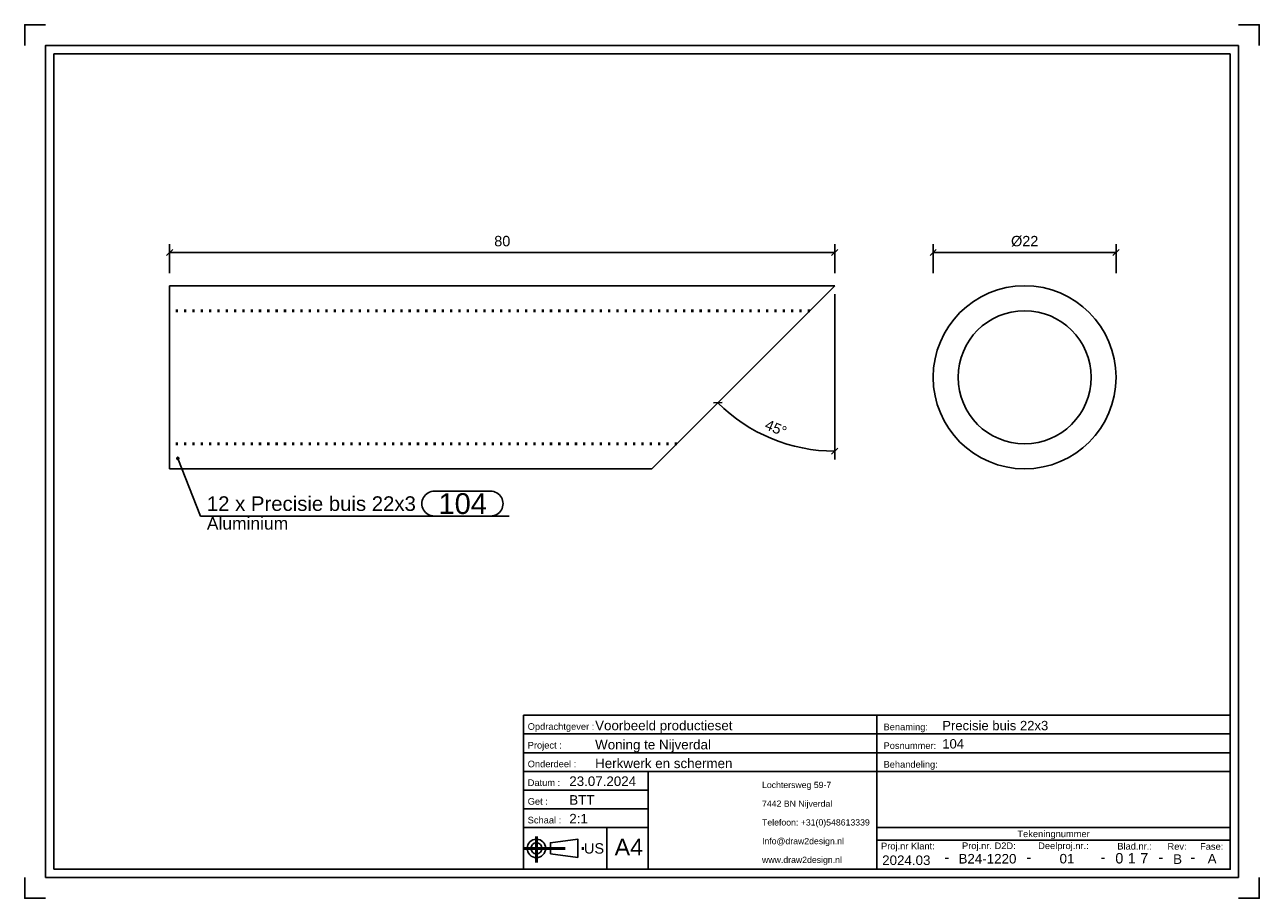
# Model space of a CAD drawing. Header units: millimetres. Extents: x 542 to 839, y -300 to -90.
import ezdxf
from ezdxf.enums import TextEntityAlignment as Align

# ---------------------------------------------------------------- set-up
doc = ezdxf.new("R2010")
doc.units = ezdxf.units.MM
doc.linetypes.add('DOT', pattern=[2, 0.5, -1.5])
doc.linetypes.add('STRICHPUNKT2', pattern=[18.5, 10, -4, 0.5, -4])
doc.layers.get('0').update_dxf_attribs({"linetype": 'CONTINUOUS'})
for name, color, linetype in [('DIM49', 4, 'CONTINUOUS'), ('TXT_ALL', 7, 'CONTINUOUS'), ('TXT_DIM49', 2, 'CONTINUOUS'), ('TXT_YELLOW', 2, 'CONTINUOUS')]:
    doc.layers.add(name, color=color, linetype=linetype)
doc.layers.add('LE_ALL', color=7, linetype='CONTINUOUS', lineweight=50)
doc.styles.add('ARIAL', font='arial.ttf')

# ---------------------------------------------------------------- blocks, each defined once
blk = doc.blocks.new('TFIELD_00005', base_point=(719.62, -291.24))
at = {"layer": 'TXT_YELLOW', "style": 'ARIAL'}
for s, p in [('Lochtersweg 59-7', (719.62, -273.24)), ('7442 BN Nijverdal', (719.62, -277.74)), ('Telefoon: +31(0)548613339', (719.62, -282.24)), ('Info@draw2design.nl', (719.62, -286.74)), ('www.draw2design.nl', (719.62, -291.24))]:
    blk.add_text(s, height=1.5, dxfattribs=at).set_placement(p, align=Align.MIDDLE_LEFT)
blk = doc.blocks.new('FLEX_00004', base_point=(732.43, -293.49))
blk.add_blockref('TFIELD_00005', (719.62, -291.24))
blk = doc.blocks.new('D2D_00003', base_point=(692.49, -291.63))
blk.add_blockref('FLEX_00004', (732.43, -293.49))
blk = doc.blocks.new('TFIELD_00007', base_point=(684.16, -288.18))
at = {"layer": 'TXT_YELLOW', "style": 'ARIAL'}
blk.add_text('A4', height=4, dxfattribs=at).set_placement((684.16, -288.18), align=Align.MIDDLE_LEFT)
blk = doc.blocks.new('FLEX_00006', base_point=(687.54, -288.18))
blk.add_blockref('TFIELD_00007', (684.16, -288.18))
blk = doc.blocks.new('TFIELD_00013', base_point=(676.78, -288.49))
at = {"layer": 'TXT_YELLOW', "style": 'ARIAL'}
blk.add_text('US', height=2.5, dxfattribs=at).set_placement((676.78, -288.49), align=Align.MIDDLE_LEFT)
blk = doc.blocks.new('FLEX_00012', base_point=(676.78, -288.49))
blk.add_blockref('TFIELD_00013', (676.78, -288.49))
blk = doc.blocks.new('US_00011', base_point=(666.68, -288.49))
blk.add_line((668.71, -289.82), (675.27, -290.71))
blk.add_lwpolyline([(668.71, -289.82), (668.71, -287.15), (675.27, -286.26), (675.27, -290.71)])
for radius in [2.22, 1.33]:
    blk.add_circle((665.35, -288.49), radius)
at = {"layer": 'LE_ALL', "color": 1, "linetype": 'STRICHPUNKT2'}
for p, q in [((665.35, -285.67), (665.35, -291.89)), ((662.25, -288.49), (677.11, -288.49))]:
    blk.add_line(p, q, dxfattribs=at)
blk.add_blockref('FLEX_00012', (676.78, -288.49))
blk = doc.blocks.new('SCHRIFE_00015', base_point=(673.25, -273.49))
for p, q in [((662.25, -256.49), (747.25, -256.49)), ((662.25, -256.49), (662.25, -293.49)), ((747.25, -256.49), (832.25, -256.49)), ((747.25, -293.49), (747.25, -256.49)), ((832.25, -256.49), (832.25, -293.49)), ((662.25, -260.99), (747.25, -260.99)), ((747.25, -260.99), (832.25, -260.99)), ((662.25, -265.49), (747.25, -265.49)), ((747.25, -265.49), (832.25, -265.49)), ((662.25, -269.99), (832.25, -269.99)), ((692.25, -269.99), (692.25, -293.49)), ((692.25, -274.49), (662.25, -274.49)), ((692.25, -278.99), (662.25, -278.99)), ((692.25, -283.49), (662.25, -283.49)), ((682.25, -283.49), (682.25, -293.49)), ((832.25, -283.49), (747.25, -283.49)), ((832.25, -286.49), (747.25, -286.49)), ((832.25, -293.49), (662.25, -293.49))]:
    blk.add_line(p, q)
at = {"layer": 'TXT_YELLOW', "style": 'ARIAL'}
for s, height, p in [('Voorbeeld productieset', 2.3, (679.47, -260.09)), ('Precisie buis 22x3', 2.25, (762.97, -260.09)), ('Woning te Nijverdal', 2.3, (679.47, -264.69)), ('104', 2.25, (762.97, -264.48)), ('Herkwerk en schermen', 2.3, (679.47, -269.19)), ('23.07.2024', 2.3, (673.25, -273.49)), ('BTT', 2.3, (673.25, -277.99)), ('2:1', 2.3, (673.25, -282.49))]:
    blk.add_text(s, height=height, dxfattribs=at).set_placement(p)
for s, height, p in [('2024.03', 2.3, (754.33, -292.49)), ('-', 2.5, (764.07, -291.83)), ('B24-1220', 2.3, (773.85, -292.13)), ('-', 2.5, (783.82, -291.83)), ('01', 2.3, (792.98, -292.11)), ('-', 2.5, (801.65, -291.83)), ('-', 2.5, (815.58, -291.83)), ('B', 2.3, (819.59, -292.22)), ('-', 2.5, (823.24, -291.83)), ('A', 2.3, (827.89, -292.12))]:
    blk.add_text(s, height=height, dxfattribs=at).set_placement(p, align=Align.CENTER)
blk = doc.blocks.new('TFIELD_00019', base_point=(810.6, -290.86))
at = {"layer": 'TXT_ALL', "style": 'ARIAL'}
blk.add_text('7', height=2.5, dxfattribs=at).set_placement((810.6, -290.86), align=Align.MIDDLE_LEFT)
blk = doc.blocks.new('7_00018')
blk.add_blockref('TFIELD_00019', (810.6, -290.86))
blk = doc.blocks.new('TELLER1_00017')
blk.add_blockref('7_00018', (0, 0))
blk = doc.blocks.new('TFIELD_00022', base_point=(807.6, -290.86))
at = {"layer": 'TXT_ALL', "style": 'ARIAL'}
blk.add_text('1', height=2.5, dxfattribs=at).set_placement((807.6, -290.86), align=Align.MIDDLE_LEFT)
blk = doc.blocks.new('1_00021')
blk.add_blockref('TFIELD_00022', (807.6, -290.86))
blk = doc.blocks.new('TELLER2_00020')
blk.add_blockref('1_00021', (0, 0))
blk = doc.blocks.new('TFIELD_00025', base_point=(804.6, -290.86))
at = {"layer": 'TXT_ALL', "style": 'ARIAL'}
blk.add_text('0', height=2.5, dxfattribs=at).set_placement((804.6, -290.86), align=Align.MIDDLE_LEFT)
blk = doc.blocks.new('0_00024')
blk.add_blockref('TFIELD_00025', (804.6, -290.86))
blk = doc.blocks.new('TELLER3_00023')
blk.add_blockref('0_00024', (0, 0))
blk = doc.blocks.new('NL_00026', base_point=(663.25, -259.99))
at = {"layer": 'TXT_ALL', "color": 1, "style": 'ARIAL'}
blk.add_text('Tekeningnummer', height=1.6, dxfattribs=at).set_placement((789.75, -284.99), align=Align.MIDDLE_CENTER)
at = {"layer": 'TXT_YELLOW', "style": 'ARIAL'}
for s, p in [('Opdrachtgever :', (663.25, -259.99)), ('Benaming:', (748.85, -260.09)), ('Project :', (663.25, -264.49)), ('Posnummer:', (748.85, -264.59)), ('Onderdeel :', (663.25, -268.99)), ('Behandeling:', (748.85, -269.09)), ('Datum :', (663.25, -273.49)), ('Get :', (663.25, -277.99)), ('Schaal :', (663.25, -282.49)), ('Proj.nr Klant:', (748.25, -288.73)), ('Proj.nr. D2D:', (767.73, -288.66)), ('Deelproj.nr.:', (786.05, -288.66)), ('Blad.nr.:', (805.09, -288.77)), ('Rev:', (817.16, -288.82)), ('Fase:', (825, -288.82))]:
    blk.add_text(s, height=1.6, dxfattribs=at).set_placement(p)
blk = doc.blocks.new('SCHRIFE_00014')
for name, p in [('SCHRIFE_00015', (673.25, -273.49)), ('NL_00026', (663.25, -259.99)), ('TELLER3_00023', (0, 0)), ('TELLER2_00020', (0, 0)), ('TELLER1_00017', (0, 0))]:
    blk.add_blockref(name, p)
blk = doc.blocks.new('DINA4Q_00002', base_point=(832.25, -97.49))
for p, q in [((549.25, -293.49), (549.25, -97.49)), ((549.25, -97.49), (832.25, -97.49)), ((834.25, -95.49), (834.25, -295.49)), ((547.25, -295.49), (834.25, -295.49))]:
    blk.add_line(p, q)
for points in [[(542.25, -95.49), (542.25, -90.49), (547.25, -90.49)], [(834.25, -90.49), (839.25, -90.49), (839.25, -95.49)], [(547.25, -295.49), (547.25, -95.49), (834.25, -95.49)], [(832.25, -97.49), (832.25, -293.49), (549.25, -293.49)], [(542.25, -295.49), (542.25, -300.49), (547.25, -300.49)], [(834.25, -300.49), (839.25, -300.49), (839.25, -295.49)]]:
    blk.add_lwpolyline(points)
for name, p in [('SCHRIFE_00014', (0, 0)), ('D2D_00003', (692.49, -291.63)), ('US_00011', (666.68, -288.49)), ('FLEX_00006', (687.54, -288.18))]:
    blk.add_blockref(name, p)
blk = doc.blocks.new('_ZBL0018_00001')
blk.add_blockref('DINA4Q_00002', (832.25, -97.49))
blk = doc.blocks.new('_D1', base_point=(720.07, -187.59))
at = {"layer": 'DIM49', "color": 1}
for p, q in [((737.11, -155.25), (737.11, -195)), ((710.07, -181.34), (707.95, -181.38)), ((736.35, -193.74), (737.87, -192.26))]:
    blk.add_line(p, q, dxfattribs=at)
blk.add_ellipse((737.11, -153.25), major_axis=(39.75, 0), ratio=1, start_param=3.926989, end_param=4.712387, dxfattribs=at)
at = {"layer": 'TXT_DIM49', "style": 'ARIAL'}
for s, p in [('45', (720.07, -187.59)), ('°', (723.61, -189.06))]:
    blk.add_text(s, height=2.5, rotation=337.4999, dxfattribs=at).set_placement(p)
blk = doc.blocks.new('SHAPE_00041', base_point=(579.07, -194.74))
at = {"layer": 'DIM49', "color": 3}
for p, q in [((578.81, -194.7), (579.33, -194.7)), ((578.87, -194.9), (579.28, -194.9)), ((579.18, -194.5), (578.97, -194.5)), ((579.07, -194.74), (584.57, -208.61)), ((640.79, -202.61), (654.31, -202.61)), ((584.57, -208.61), (658.81, -208.61)), ((654.31, -208.61), (640.79, -208.61))]:
    blk.add_line(p, q, dxfattribs=at)
blk.add_lwpolyline([(578.92, -194.53), (578.87, -194.57), (578.83, -194.63), (578.81, -194.7), (578.81, -194.77), (578.83, -194.83), (578.86, -194.89), (578.91, -194.94), (578.97, -194.98), (579.04, -195), (579.1, -195), (579.17, -194.98), (579.23, -194.95), (579.28, -194.9), (579.32, -194.84), (579.33, -194.77), (579.34, -194.71), (579.32, -194.64), (579.29, -194.58), (579.24, -194.53), (579.18, -194.49), (579.11, -194.48), (579.04, -194.47), (578.98, -194.49)], close=True, dxfattribs=at)
for centre, start_param, end_param in [((640.79, -205.61), 1.570796, 4.712389), ((654.31, -205.61), 4.712389, 7.853982)]:
    blk.add_ellipse(centre, major_axis=(3, 0), ratio=1, start_param=start_param, end_param=end_param, dxfattribs=at)
at = {"layer": 'TXT_DIM49', "style": 'ARIAL'}
for s, height, p in [('12 x Precisie buis 22x3', 3.5, (586.07, -205.61)), ('104', 5, (641.79, -205.61)), ('Aluminium', 3, (586.07, -210.36))]:
    blk.add_text(s, height=height, dxfattribs=at).set_placement(p, align=Align.MIDDLE_LEFT)
blk = doc.blocks.new('_D2', base_point=(655.19, -143.75))
at = {"layer": 'DIM49', "color": 1}
for p, q in [((577.86, -144.5), (576.36, -146)), ((577.11, -150.25), (577.11, -143.25)), ((577.11, -145.25), (737.11, -145.25)), ((736.36, -146), (737.86, -144.5)), ((737.11, -150.25), (737.11, -143.25))]:
    blk.add_line(p, q, dxfattribs=at)
at = {"layer": 'TXT_DIM49', "style": 'ARIAL'}
blk.add_text('80', height=2.5, dxfattribs=at).set_placement((655.19, -143.75))
blk = doc.blocks.new('Precisie buis 22x3_00031', base_point=(731.11, -159.25))
for p, q in [((577.11, -197.25), (577.11, -153.25)), ((737.11, -153.25), (577.11, -153.25)), ((693.11, -197.25), (737.11, -153.25)), ((693.11, -197.25), (577.11, -197.25))]:
    blk.add_line(p, q)
at = {"layer": 'LE_ALL', "color": 3, "linetype": 'DOT'}
for p, q in [((731.11, -159.25), (577.11, -159.25)), ((699.11, -191.25), (577.11, -191.25))]:
    blk.add_line(p, q, dxfattribs=at)
for name, p in [('_D2', (655.19, -143.75)), ('_D1', (720.07, -187.59)), ('SHAPE_00041', (579.07, -194.74))]:
    blk.add_blockref(name, p)
blk = doc.blocks.new('Precisie buis 22x3_00030')
blk.add_blockref('Precisie buis 22x3_00031', (731.11, -159.25))
blk = doc.blocks.new('Hoekkoppelstuk Sierregel ø22 mm_00029')
blk.add_blockref('Precisie buis 22x3_00030', (0, 0))
blk = doc.blocks.new('_A3D0057_00028')
blk.add_blockref('Hoekkoppelstuk Sierregel ø22 mm_00029', (0, 0))
blk = doc.blocks.new('_ANS0057_00027')
blk.add_blockref('_A3D0057_00028', (0, 0))
blk = doc.blocks.new('_D3', base_point=(779.52, -143.75))
at = {"layer": 'DIM49', "color": 1}
for p, q in [((761.54, -144.5), (760.04, -146)), ((760.79, -150.25), (760.79, -143.25)), ((760.79, -145.25), (804.79, -145.25)), ((804.04, -146), (805.54, -144.5)), ((804.79, -150.25), (804.79, -143.25))]:
    blk.add_line(p, q, dxfattribs=at)
at = {"layer": 'TXT_DIM49', "style": 'ARIAL'}
for s, p in [('Ø', (779.52, -143.75)), ('22', (782.21, -143.75))]:
    blk.add_text(s, height=2.5, dxfattribs=at).set_placement(p)
blk = doc.blocks.new('Precisie buis 22x3_00036', base_point=(782.79, -191.25))
for radius in [22, 16]:
    blk.add_circle((782.79, -175.25), radius)
blk.add_blockref('_D3', (779.52, -143.75))
blk = doc.blocks.new('Precisie buis 22x3_00035')
blk.add_blockref('Precisie buis 22x3_00036', (782.79, -191.25))
blk = doc.blocks.new('Hoekkoppelstuk Sierregel ø22 mm_00034')
blk.add_blockref('Precisie buis 22x3_00035', (0, 0))
blk = doc.blocks.new('_A3D0191_00033')
blk.add_blockref('Hoekkoppelstuk Sierregel ø22 mm_00034', (0, 0))
blk = doc.blocks.new('_ANS0191_00032')
blk.add_blockref('_A3D0191_00033', (0, 0))

msp = doc.modelspace()

# ---------------------------------------------------------------- block references
for name in ['_ZBL0018_00001', '_ANS0057_00027', '_ANS0191_00032']:
    msp.add_blockref(name, (0, 0))

doc.saveas('drawing.dxf')
